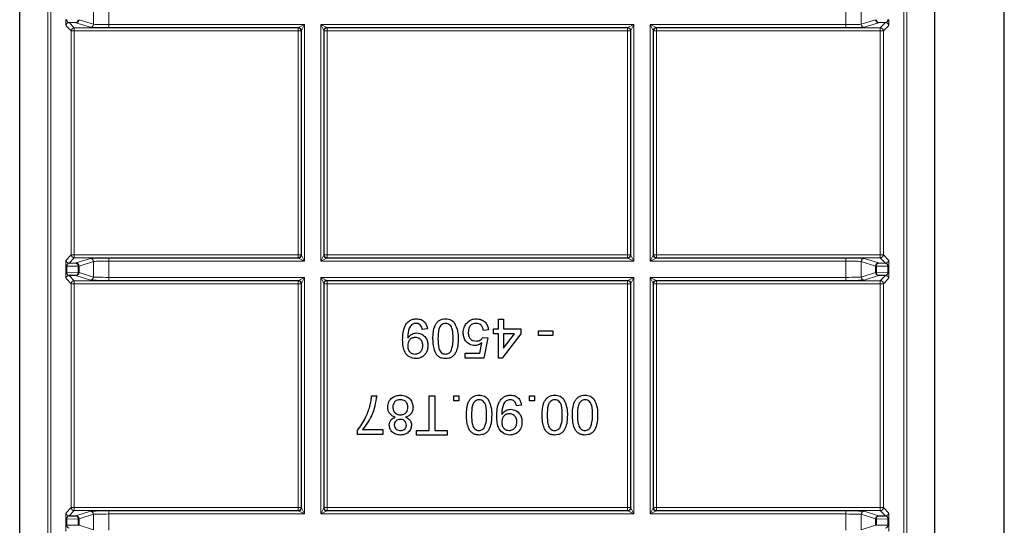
# Model space of a CAD drawing. Header units: millimetres. Extents: x 5 to 418, y 2 to 292.
# Tile 73 of 89: x 324.52 to 335.23, y 95.51 to 101.01. Entities that reach past the tile are written whole.
import ezdxf

# ---------------------------------------------------------------- set-up
doc = ezdxf.new("R2010")
doc.units = ezdxf.units.MM

msp = doc.modelspace()

# ---------------------------------------------------------------- linework, layer by layer
at = {"color": 7, "linetype": 'Continuous', "lineweight": 25}
for p, q in [((324.5172, 89.7014), (324.5172, 106.1433)), ((334.4739, 89.7014), (334.4739, 106.1433)), ((335.2286, 89.7014), (335.2286, 106.1433)), ((325.1296, 100.9751), (325.0544, 100.9764)), ((333.9367, 100.9764), (333.8615, 100.9751)), ((325.0544, 98.3608), (325.1296, 98.3621)), ((333.8615, 98.3621), (333.9367, 98.3608)), ((325.1296, 98.2251), (325.0544, 98.2264)), ((333.9367, 98.2264), (333.8615, 98.2251)), ((329.726, 97.7493), (329.7809, 97.7493)), ((329.726, 97.6451), (329.726, 97.7493)), ((329.7809, 97.7493), (329.7809, 97.6451)), ((328.9523, 97.6451), (328.8974, 97.6396)), ((329.6163, 97.6341), (329.5614, 97.6286)), ((329.6712, 97.5902), (329.6712, 97.6451)), ((329.6712, 97.6451), (329.726, 97.6451)), ((329.726, 97.5902), (329.6712, 97.5902)), ((329.726, 97.3268), (329.726, 97.5902)), ((329.9675, 97.5902), (329.7645, 97.3268)), ((329.7809, 97.6451), (329.9675, 97.6451)), ((329.7809, 97.5902), (329.7809, 97.436)), ((329.8998, 97.5902), (329.7809, 97.5902)), ((329.7809, 97.436), (329.8998, 97.5902)), ((329.9675, 97.6451), (329.9675, 97.5902)), ((330.1596, 97.5737), (330.1596, 97.6231)), ((330.1596, 97.6231), (330.3187, 97.6231)), ((330.3187, 97.6231), (330.3187, 97.5737)), ((329.5221, 97.3816), (329.5438, 97.4925)), ((329.5559, 97.5518), (329.6108, 97.5463)), ((329.6108, 97.5463), (329.5669, 97.3268)), ((330.3187, 97.5737), (330.1596, 97.5737)), ((329.3638, 97.3268), (329.3638, 97.3816)), ((329.3638, 97.3816), (329.5221, 97.3816)), ((329.5669, 97.3268), (329.3638, 97.3268)), ((329.7645, 97.3268), (329.726, 97.3268)), ((328.3458, 96.9186), (328.4007, 96.9186)), ((328.9715, 96.54), (328.9715, 96.9186)), ((328.9715, 96.9186), (329.0318, 96.9186)), ((329.0318, 96.9186), (329.0318, 96.54)), ((329.2404, 96.8637), (329.2404, 96.9186)), ((329.2404, 96.9186), (329.2952, 96.9186)), ((329.2952, 96.8637), (329.2404, 96.8637)), ((329.2952, 96.9186), (329.2952, 96.8637)), ((330.0635, 96.8637), (330.0635, 96.9186)), ((330.0635, 96.9186), (330.1184, 96.9186)), ((330.1184, 96.8637), (330.0635, 96.8637)), ((330.1184, 96.9186), (330.1184, 96.8637)), ((329.9757, 96.8144), (329.9209, 96.8089)), ((328.1922, 96.4961), (328.1922, 96.5405)), ((328.2471, 96.5509), (328.4666, 96.5509)), ((328.4666, 96.5509), (328.4666, 96.4961)), ((328.8343, 96.54), (328.9715, 96.54)), ((328.8343, 96.4906), (328.8343, 96.54)), ((329.0318, 96.54), (329.169, 96.54)), ((329.169, 96.54), (329.169, 96.4906)), ((328.4666, 96.4961), (328.1922, 96.4961)), ((329.169, 96.4906), (328.8343, 96.4906)), ((325.0544, 95.6108), (325.1296, 95.6121)), ((333.8615, 95.6121), (333.9367, 95.6108))]:
    msp.add_line(p, q, dxfattribs=at)
at = {"color": 7, "linetype": 'Continuous', "lineweight": 18}
for p, q in [((324.8236, 89.9133), (324.8236, 106.1433)), ((324.8569, 106.1433), (324.8569, 89.98)), ((334.1342, 89.98), (334.1342, 106.1433)), ((334.1675, 106.1433), (334.1675, 89.9133)), ((325.3201, 100.959), (325.3201, 101.1282)), ((325.4866, 101.1315), (325.4866, 100.9557)), ((333.5046, 100.9557), (333.5046, 101.1315)), ((333.671, 101.1282), (333.671, 100.959)), ((325.1629, 101.0084), (325.3201, 100.959)), ((333.671, 100.959), (333.8282, 101.0084)), ((325.0783, 100.8859), (325.0211, 100.9431)), ((325.0544, 100.9764), (325.1116, 100.9192)), ((325.1116, 100.9192), (327.5461, 100.9192)), ((325.1116, 100.8859), (325.1116, 100.9192)), ((325.2869, 100.9257), (325.1296, 100.9751)), ((325.4866, 100.9557), (325.4866, 100.9224)), ((325.4866, 100.9557), (327.616, 100.9557)), ((327.5494, 100.9224), (325.4866, 100.9224)), ((327.5461, 100.9192), (327.5494, 100.9224)), ((327.5461, 100.8859), (327.5461, 100.9192)), ((327.5494, 100.9224), (327.616, 100.9557)), ((327.616, 100.9557), (327.5827, 100.8891)), ((327.616, 100.9557), (327.616, 98.3815)), ((327.7918, 100.9557), (331.1993, 100.9557)), ((327.7918, 98.3815), (327.7918, 100.9557)), ((327.8251, 100.8891), (327.7918, 100.9557)), ((327.7918, 100.9557), (327.8584, 100.9224)), ((331.1327, 100.9224), (327.8584, 100.9224)), ((327.8584, 100.9224), (327.8616, 100.9192)), ((327.8616, 100.9192), (331.1295, 100.9192)), ((327.8616, 100.8859), (327.8616, 100.9192)), ((331.1295, 100.9192), (331.1327, 100.9224)), ((331.1295, 100.8859), (331.1295, 100.9192)), ((331.1327, 100.9224), (331.1993, 100.9557)), ((331.1993, 100.9557), (331.166, 100.8891)), ((331.1993, 100.9557), (331.1993, 98.3815)), ((331.3751, 100.9557), (333.5046, 100.9557)), ((331.3751, 98.3815), (331.3751, 100.9557)), ((331.4084, 100.8891), (331.3751, 100.9557)), ((331.3751, 100.9557), (331.4418, 100.9224)), ((331.4418, 100.9224), (331.445, 100.9192)), ((333.5046, 100.9224), (331.4418, 100.9224)), ((331.445, 100.9192), (333.8795, 100.9192)), ((331.445, 100.9192), (331.445, 100.8859)), ((333.5046, 100.9224), (333.5046, 100.9557)), ((333.8615, 100.9751), (333.7043, 100.9257)), ((333.8795, 100.9192), (333.9367, 100.9764)), ((333.8795, 100.9192), (333.8795, 100.8859)), ((333.97, 100.9431), (333.9128, 100.8859)), ((325.0783, 98.4514), (325.0783, 100.8859)), ((325.0783, 100.8859), (325.1116, 100.8859)), ((325.1116, 100.8859), (325.1116, 98.4514)), ((327.5461, 100.8859), (325.1116, 100.8859)), ((327.5461, 98.4514), (327.5461, 100.8859)), ((327.5461, 100.8859), (327.5795, 100.8859)), ((327.5827, 100.8891), (327.5795, 100.8859)), ((327.5795, 100.8859), (327.5795, 98.4514)), ((327.5827, 98.4482), (327.5827, 100.8891)), ((327.8251, 100.8891), (327.8251, 98.4482)), ((327.8283, 100.8859), (327.8251, 100.8891)), ((327.8283, 98.4514), (327.8283, 100.8859)), ((327.8283, 100.8859), (327.8616, 100.8859)), ((327.8616, 100.8859), (327.8616, 98.4514)), ((331.1295, 100.8859), (327.8616, 100.8859)), ((331.1295, 98.4514), (331.1295, 100.8859)), ((331.1295, 100.8859), (331.1628, 100.8859)), ((331.166, 100.8891), (331.1628, 100.8859)), ((331.1628, 100.8859), (331.1628, 98.4514)), ((331.166, 98.4482), (331.166, 100.8891)), ((331.4084, 100.8891), (331.4084, 98.4482)), ((331.4117, 100.8859), (331.4084, 100.8891)), ((331.4117, 98.4514), (331.4117, 100.8859)), ((331.4117, 100.8859), (331.445, 100.8859)), ((331.445, 100.8859), (331.445, 98.4514)), ((333.8795, 100.8859), (331.445, 100.8859)), ((333.8795, 98.4514), (333.8795, 100.8859)), ((333.8795, 100.8859), (333.9128, 100.8859)), ((333.9128, 100.8859), (333.9128, 98.4514)), ((325.0211, 98.3942), (325.0783, 98.4514)), ((325.0783, 98.4514), (325.1116, 98.4514)), ((325.1116, 98.4181), (325.1116, 98.4514)), ((325.1116, 98.4514), (327.5461, 98.4514)), ((327.5461, 98.4181), (327.5461, 98.4514)), ((327.5461, 98.4514), (327.5795, 98.4514)), ((327.5795, 98.4514), (327.5827, 98.4482)), ((327.5827, 98.4482), (327.616, 98.3815)), ((327.7918, 98.3815), (327.8251, 98.4482)), ((327.8251, 98.4482), (327.8283, 98.4514)), ((327.8283, 98.4514), (327.8616, 98.4514)), ((327.8616, 98.4181), (327.8616, 98.4514)), ((327.8616, 98.4514), (331.1295, 98.4514)), ((331.1295, 98.4181), (331.1295, 98.4514)), ((331.1295, 98.4514), (331.1628, 98.4514)), ((331.1628, 98.4514), (331.166, 98.4482)), ((331.166, 98.4482), (331.1993, 98.3815)), ((331.3751, 98.3815), (331.4084, 98.4482)), ((331.4084, 98.4482), (331.4117, 98.4514)), ((331.4117, 98.4514), (331.445, 98.4514)), ((331.445, 98.4514), (333.8795, 98.4514)), ((331.445, 98.4514), (331.445, 98.4181)), ((333.8795, 98.4514), (333.8795, 98.4181)), ((333.8795, 98.4514), (333.9128, 98.4514)), ((333.9128, 98.4514), (333.97, 98.3942)), ((325.1116, 98.4181), (325.0544, 98.3608)), ((327.5461, 98.4181), (325.1116, 98.4181)), ((325.1296, 98.3621), (325.2869, 98.4115)), ((325.3201, 98.3782), (325.1629, 98.3288)), ((325.3201, 98.209), (325.3201, 98.3782)), ((325.4866, 98.4148), (327.5494, 98.4148)), ((325.4866, 98.3815), (325.4866, 98.4148)), ((325.4866, 98.3815), (325.4866, 98.2057)), ((327.616, 98.3815), (325.4866, 98.3815)), ((327.5494, 98.4148), (327.5461, 98.4181)), ((327.616, 98.3815), (327.5494, 98.4148)), ((327.8584, 98.4148), (327.7918, 98.3815)), ((331.1993, 98.3815), (327.7918, 98.3815)), ((327.8616, 98.4181), (327.8584, 98.4148)), ((327.8584, 98.4148), (331.1327, 98.4148)), ((331.1295, 98.4181), (327.8616, 98.4181)), ((331.1327, 98.4148), (331.1295, 98.4181)), ((331.1993, 98.3815), (331.1327, 98.4148)), ((331.4418, 98.4148), (331.3751, 98.3815)), ((333.5046, 98.3815), (331.3751, 98.3815)), ((331.445, 98.4181), (331.4418, 98.4148)), ((331.4418, 98.4148), (333.5046, 98.4148)), ((333.8795, 98.4181), (331.445, 98.4181)), ((333.5046, 98.4148), (333.5046, 98.3815)), ((333.5046, 98.2057), (333.5046, 98.3815)), ((333.8282, 98.3288), (333.671, 98.3782)), ((333.671, 98.3782), (333.671, 98.209)), ((333.7043, 98.4115), (333.8615, 98.3621)), ((333.9367, 98.3608), (333.8795, 98.4181)), ((325.0194, 98.2606), (325.0194, 98.3266)), ((325.0194, 98.3266), (325.0292, 98.3266)), ((325.0194, 98.2606), (325.0292, 98.2606)), ((325.1532, 98.3288), (325.0292, 98.3266)), ((325.0292, 98.3266), (325.0292, 98.2606)), ((325.0292, 98.2606), (325.1532, 98.2584)), ((325.0544, 98.2264), (325.1116, 98.1692)), ((325.2869, 98.1757), (325.1296, 98.2251)), ((325.1532, 98.2584), (325.1532, 98.3288)), ((325.1629, 98.3288), (325.1532, 98.3288)), ((325.1629, 98.2584), (325.1532, 98.2584)), ((325.1629, 98.3288), (325.1629, 98.2584)), ((325.1629, 98.2584), (325.3201, 98.209)), ((333.671, 98.209), (333.8282, 98.2584)), ((333.8615, 98.2251), (333.7043, 98.1757)), ((333.8379, 98.3288), (333.8282, 98.3288)), ((333.8282, 98.2584), (333.8282, 98.3288)), ((333.8379, 98.2584), (333.8282, 98.2584)), ((333.8379, 98.3288), (333.8379, 98.2584)), ((333.9619, 98.3266), (333.8379, 98.3288)), ((333.8379, 98.2584), (333.9619, 98.2606)), ((333.8795, 98.1692), (333.9367, 98.2264)), ((333.9619, 98.3266), (333.9717, 98.3266)), ((333.9619, 98.2606), (333.9619, 98.3266)), ((333.9619, 98.2606), (333.9717, 98.2606)), ((333.9717, 98.3266), (333.9717, 98.2606)), ((325.0783, 98.1359), (325.0211, 98.1931)), ((325.0783, 95.7014), (325.0783, 98.1359)), ((325.0783, 98.1359), (325.1116, 98.1359)), ((325.1116, 98.1692), (327.5461, 98.1692)), ((325.1116, 98.1359), (325.1116, 98.1692)), ((325.1116, 98.1359), (325.1116, 95.7014)), ((327.5461, 98.1359), (325.1116, 98.1359)), ((325.4866, 98.2057), (325.4866, 98.1724)), ((325.4866, 98.2057), (327.616, 98.2057)), ((327.5494, 98.1724), (325.4866, 98.1724)), ((327.5461, 98.1692), (327.5494, 98.1724)), ((327.5461, 98.1359), (327.5461, 98.1692)), ((327.5461, 95.7014), (327.5461, 98.1359)), ((327.5461, 98.1359), (327.5795, 98.1359)), ((327.5494, 98.1724), (327.616, 98.2057)), ((327.5827, 98.1391), (327.5795, 98.1359)), ((327.5795, 98.1359), (327.5795, 95.7014)), ((327.616, 98.2057), (327.5827, 98.1391)), ((327.5827, 95.6982), (327.5827, 98.1391)), ((327.616, 98.2057), (327.616, 95.6315)), ((327.7918, 98.2057), (331.1993, 98.2057)), ((327.7918, 95.6315), (327.7918, 98.2057)), ((327.8251, 98.1391), (327.7918, 98.2057)), ((327.7918, 98.2057), (327.8584, 98.1724)), ((327.8251, 98.1391), (327.8251, 95.6982)), ((327.8283, 98.1359), (327.8251, 98.1391)), ((327.8283, 95.7014), (327.8283, 98.1359)), ((327.8616, 98.1359), (327.8283, 98.1359)), ((331.1327, 98.1724), (327.8584, 98.1724)), ((327.8584, 98.1724), (327.8616, 98.1692)), ((327.8616, 98.1692), (331.1295, 98.1692)), ((327.8616, 98.1692), (327.8616, 98.1359)), ((327.8616, 98.1359), (327.8616, 95.7014)), ((331.1295, 98.1359), (327.8616, 98.1359)), ((331.1295, 98.1692), (331.1327, 98.1724)), ((331.1295, 98.1692), (331.1295, 98.1359)), ((331.1295, 95.7014), (331.1295, 98.1359)), ((331.1628, 98.1359), (331.1295, 98.1359)), ((331.1327, 98.1724), (331.1993, 98.2057)), ((331.166, 98.1391), (331.1628, 98.1359)), ((331.1628, 98.1359), (331.1628, 95.7014)), ((331.1993, 98.2057), (331.166, 98.1391)), ((331.166, 95.6982), (331.166, 98.1391)), ((331.1993, 98.2057), (331.1993, 95.6315)), ((331.3751, 98.2057), (333.5046, 98.2057)), ((331.3751, 95.6315), (331.3751, 98.2057)), ((331.4084, 98.1391), (331.3751, 98.2057)), ((331.3751, 98.2057), (331.4418, 98.1724)), ((331.4084, 98.1391), (331.4084, 95.6982)), ((331.4117, 98.1359), (331.4084, 98.1391)), ((331.4117, 95.7014), (331.4117, 98.1359)), ((331.4117, 98.1359), (331.445, 98.1359)), ((331.4418, 98.1724), (331.445, 98.1692)), ((333.5046, 98.1724), (331.4418, 98.1724)), ((331.445, 98.1692), (333.8795, 98.1692)), ((331.445, 98.1692), (331.445, 98.1359)), ((331.445, 98.1359), (331.445, 95.7014)), ((333.8795, 98.1359), (331.445, 98.1359)), ((333.5046, 98.1724), (333.5046, 98.2057)), ((333.8795, 98.1692), (333.8795, 98.1359)), ((333.8795, 95.7014), (333.8795, 98.1359)), ((333.8795, 98.1359), (333.9128, 98.1359)), ((333.97, 98.1931), (333.9128, 98.1359)), ((333.9128, 98.1359), (333.9128, 95.7014)), ((325.0211, 95.6442), (325.0783, 95.7014)), ((325.1116, 95.6681), (325.0544, 95.6108)), ((325.0783, 95.7014), (325.1116, 95.7014)), ((325.1116, 95.6681), (325.1116, 95.7014)), ((325.1116, 95.7014), (327.5461, 95.7014)), ((327.5461, 95.6681), (325.1116, 95.6681)), ((325.1296, 95.6121), (325.2869, 95.6615)), ((325.4866, 95.6648), (327.5494, 95.6648)), ((325.4866, 95.6315), (325.4866, 95.6648)), ((327.5461, 95.6681), (327.5461, 95.7014)), ((327.5461, 95.7014), (327.5795, 95.7014)), ((327.5494, 95.6648), (327.5461, 95.6681)), ((327.616, 95.6315), (327.5494, 95.6648)), ((327.5795, 95.7014), (327.5827, 95.6982)), ((327.5827, 95.6982), (327.616, 95.6315)), ((327.7918, 95.6315), (327.8251, 95.6982)), ((327.8584, 95.6648), (327.7918, 95.6315)), ((327.8251, 95.6982), (327.8283, 95.7014)), ((327.8616, 95.7014), (327.8283, 95.7014)), ((327.8616, 95.6681), (327.8584, 95.6648)), ((327.8584, 95.6648), (331.1327, 95.6648)), ((327.8616, 95.7014), (331.1295, 95.7014)), ((327.8616, 95.7014), (327.8616, 95.6681)), ((331.1295, 95.6681), (327.8616, 95.6681)), ((331.1295, 95.7014), (331.1295, 95.6681)), ((331.1628, 95.7014), (331.1295, 95.7014)), ((331.1327, 95.6648), (331.1295, 95.6681)), ((331.1993, 95.6315), (331.1327, 95.6648)), ((331.1628, 95.7014), (331.166, 95.6982)), ((331.166, 95.6982), (331.1993, 95.6315)), ((331.3751, 95.6315), (331.4084, 95.6982)), ((331.4418, 95.6648), (331.3751, 95.6315)), ((331.4084, 95.6982), (331.4117, 95.7014)), ((331.4117, 95.7014), (331.445, 95.7014)), ((331.445, 95.6681), (331.4418, 95.6648)), ((331.4418, 95.6648), (333.5046, 95.6648)), ((331.445, 95.7014), (333.8795, 95.7014)), ((331.445, 95.7014), (331.445, 95.6681)), ((333.8795, 95.6681), (331.445, 95.6681)), ((333.5046, 95.6648), (333.5046, 95.6315)), ((333.7043, 95.6615), (333.8615, 95.6121)), ((333.8795, 95.7014), (333.8795, 95.6681)), ((333.8795, 95.7014), (333.9128, 95.7014)), ((333.9367, 95.6108), (333.8795, 95.6681)), ((333.9128, 95.7014), (333.97, 95.6442)), ((325.0194, 95.5106), (325.0194, 95.5766)), ((325.0194, 95.5766), (325.0292, 95.5766)), ((325.1532, 95.5788), (325.0292, 95.5766)), ((325.0292, 95.5766), (325.0292, 95.5106)), ((325.1532, 95.5084), (325.1532, 95.5788)), ((325.1629, 95.5788), (325.1532, 95.5788)), ((325.3201, 95.6282), (325.1629, 95.5788)), ((325.1629, 95.5788), (325.1629, 95.5084)), ((325.3201, 95.459), (325.3201, 95.6282)), ((325.4866, 95.6315), (325.4866, 95.4557)), ((327.616, 95.6315), (325.4866, 95.6315)), ((331.1993, 95.6315), (327.7918, 95.6315)), ((333.5046, 95.6315), (331.3751, 95.6315)), ((333.5046, 95.4557), (333.5046, 95.6315)), ((333.8282, 95.5788), (333.671, 95.6282)), ((333.671, 95.6282), (333.671, 95.459)), ((333.8379, 95.5788), (333.8282, 95.5788)), ((333.8282, 95.5084), (333.8282, 95.5788)), ((333.8379, 95.5788), (333.8379, 95.5084)), ((333.9619, 95.5766), (333.8379, 95.5788)), ((333.9619, 95.5766), (333.9717, 95.5766)), ((333.9619, 95.5106), (333.9619, 95.5766)), ((333.9717, 95.5766), (333.9717, 95.5106)), ((325.0194, 95.5106), (325.0292, 95.5106)), ((325.0292, 95.5106), (325.1532, 95.5084)), ((325.1629, 95.5084), (325.1532, 95.5084)), ((325.1629, 95.5084), (325.3201, 95.459)), ((333.671, 95.459), (333.8282, 95.5084)), ((333.8379, 95.5084), (333.8282, 95.5084)), ((333.8379, 95.5084), (333.9619, 95.5106)), ((333.9619, 95.5106), (333.9717, 95.5106))]:
    msp.add_line(p, q, dxfattribs=at)
for centre, radius, start, end in [((325.1232, 101.0046), 0.0302, 282.23793, 7.22506), ((325.1296, 101.0085), 0.0333, 270.10474, 359.97481), ((333.8615, 101.0085), 0.0333, 180.02519, 269.89526), ((333.8679, 101.0046), 0.0302, 172.77494, 257.76207), ((325.0544, 100.9431), 0.0333, 90.02044, 179.97956), ((325.1117, 100.8859), 0.0333, 90.02044, 179.97956), ((325.2868, 100.9591), 0.0333, 270.10474, 359.97481), ((327.5461, 100.8859), 0.0333, 0.02044, 89.97956), ((327.5493, 100.8891), 0.0333, 0.02044, 89.97956), ((327.8584, 100.8891), 0.0333, 90.02044, 179.97956), ((327.8617, 100.8859), 0.0333, 90.02044, 179.97956), ((331.1295, 100.8859), 0.0333, 0.02044, 89.97956), ((331.1327, 100.8891), 0.0333, 0.02044, 89.97956), ((331.4418, 100.8891), 0.0333, 90.02044, 179.97956), ((331.445, 100.8859), 0.0333, 90.02044, 179.97956), ((333.7043, 100.9591), 0.0333, 180.02519, 269.89526), ((333.8795, 100.8859), 0.0333, 0.02044, 89.97956), ((333.9367, 100.9431), 0.0333, 0.02044, 89.97956), ((325.1117, 98.4514), 0.0333, 180.02044, 269.97956), ((327.5461, 98.4514), 0.0333, 270.02044, 359.97956), ((327.5493, 98.4482), 0.0333, 270.02044, 359.97956), ((327.8584, 98.4482), 0.0333, 180.02044, 269.97956), ((327.8617, 98.4514), 0.0333, 180.02044, 269.97956), ((331.1295, 98.4514), 0.0333, 270.02044, 359.97956), ((331.1327, 98.4482), 0.0333, 270.02044, 359.97956), ((331.4418, 98.4482), 0.0333, 180.02044, 269.97956), ((331.445, 98.4514), 0.0333, 180.02044, 269.97956), ((333.8795, 98.4514), 0.0333, 270.02044, 359.97956), ((325.0544, 98.3942), 0.0333, 180.02044, 269.97956), ((325.1232, 98.3326), 0.0302, 352.77494, 77.76207), ((325.1296, 98.3288), 0.0333, 0.02519, 89.89526), ((325.2868, 98.3782), 0.0333, 0.02519, 89.89526), ((333.7043, 98.3782), 0.0333, 90.10474, 179.97481), ((333.8615, 98.3288), 0.0333, 90.10474, 179.97481), ((333.8679, 98.3326), 0.0302, 102.23793, 187.22506), ((333.9367, 98.3942), 0.0333, 270.02044, 359.97956), ((325.0544, 98.1931), 0.0333, 90.02044, 179.97956), ((325.1232, 98.2546), 0.0302, 282.23793, 7.22506), ((325.1296, 98.2585), 0.0333, 270.10474, 359.97481), ((333.8615, 98.2585), 0.0333, 180.02519, 269.89526), ((333.8679, 98.2546), 0.0302, 172.77494, 257.76207), ((333.9367, 98.1931), 0.0333, 0.02044, 89.97956), ((325.1117, 98.1359), 0.0333, 90.02044, 179.97956), ((325.2868, 98.2091), 0.0333, 270.10474, 359.97481), ((327.5461, 98.1359), 0.0333, 0.02044, 89.97956), ((327.5493, 98.1391), 0.0333, 0.02044, 89.97956), ((327.8584, 98.1391), 0.0333, 90.02044, 179.97956), ((327.8617, 98.1359), 0.0333, 90.02044, 179.97956), ((331.1295, 98.1359), 0.0333, 0.02044, 89.97956), ((331.1327, 98.1391), 0.0333, 0.02044, 89.97956), ((331.4418, 98.1391), 0.0333, 90.02044, 179.97956), ((331.445, 98.1359), 0.0333, 90.02044, 179.97956), ((333.7043, 98.2091), 0.0333, 180.02519, 269.89526), ((333.8795, 98.1359), 0.0333, 0.02044, 89.97956), ((325.1117, 95.7014), 0.0333, 180.02044, 269.97956), ((325.2868, 95.6282), 0.0333, 0.02519, 89.89526), ((327.5461, 95.7014), 0.0333, 270.02044, 359.97956), ((327.5493, 95.6982), 0.0333, 270.02044, 359.97956), ((327.8584, 95.6982), 0.0333, 180.02044, 269.97956), ((327.8617, 95.7014), 0.0333, 180.02044, 269.97956), ((331.1295, 95.7014), 0.0333, 270.02044, 359.97956), ((331.1327, 95.6982), 0.0333, 270.02044, 359.97956), ((331.4418, 95.6982), 0.0333, 180.02044, 269.97956), ((331.445, 95.7014), 0.0333, 180.02044, 269.97956), ((333.7043, 95.6282), 0.0333, 90.10474, 179.97481), ((333.8795, 95.7014), 0.0333, 270.02044, 359.97956), ((325.0544, 95.6442), 0.0333, 180.02044, 269.97956), ((325.1232, 95.5826), 0.0302, 352.77494, 77.76207), ((325.1296, 95.5788), 0.0333, 0.02519, 89.89526), ((333.8615, 95.5788), 0.0333, 90.10474, 179.97481), ((333.8679, 95.5826), 0.0302, 102.23793, 187.22506), ((333.9367, 95.6442), 0.0333, 270.02044, 359.97956)]:
    msp.add_arc(centre, radius, start, end, dxfattribs=at)
for centre, major_axis, ratio, start_param, end_param in [((325.0211, 101.0098), (0, 0.0667), 0.0251177, 1.5580088, 3.1164641), ((325.0544, 101.0098), (-0.0022, 0.0333), 0.755078, 1.4958803, 3.0543356), ((333.9367, 101.0098), (0.0022, 0.0333), 0.755078, 3.2288497, 4.787305), ((333.97, 101.0098), (0, 0.0667), 0.0251177, 3.1667212, 4.7251765), ((325.4866, 100.9259), (0.2, 0), 0.0174551, 3.1970912, 4.712389), ((325.4866, 100.9592), (0.1667, 0), 0.0209461, 3.1970912, 4.712389), ((333.5046, 100.9592), (0.1667, 0), 0.0209461, 4.712389, 6.2276868), ((333.5046, 100.9259), (0.2, 0), 0.0174551, 4.712389, 6.2276868), ((325.0211, 98.3275), (0, 0.0667), 0.0251177, 0.0251286, 1.5835839), ((325.0544, 98.3275), (0.0022, 0.0333), 0.755078, 0.0872571, 1.6457124), ((325.4866, 98.4113), (0.2, 0), 0.0174551, 1.5707963, 3.0860941), ((325.4866, 98.378), (0.1667, 0), 0.0209461, 1.5707963, 3.0860941), ((333.5046, 98.4113), (0.2, 0), 0.0174551, 0.0554985, 1.5707963), ((333.5046, 98.378), (0.1667, 0), 0.0209461, 0.0554985, 1.5707963), ((333.9367, 98.3275), (-0.0022, 0.0333), 0.755078, 4.6374729, 6.1959282), ((333.97, 98.3275), (0, 0.0667), 0.0251177, 4.6996015, 6.2580567), ((325.0211, 98.2598), (0, 0.0667), 0.0251177, 1.5580088, 3.1164641), ((325.0544, 98.2598), (-0.0022, 0.0333), 0.755078, 1.4958803, 3.0543356), ((333.9367, 98.2598), (0.0022, 0.0333), 0.755078, 3.2288497, 4.787305), ((333.97, 98.2598), (0, 0.0667), 0.0251177, 3.1667212, 4.7251765), ((325.4866, 98.1759), (0.2, 0), 0.0174551, 3.1970912, 4.712389), ((325.4866, 98.2092), (0.1667, 0), 0.0209461, 3.1970912, 4.712389), ((333.5046, 98.2092), (0.1667, 0), 0.0209461, 4.712389, 6.2276868), ((333.5046, 98.1759), (0.2, 0), 0.0174551, 4.712389, 6.2276868), ((325.4866, 95.6613), (0.2, 0), 0.0174551, 1.5707963, 3.0860941), ((333.5046, 95.6613), (0.2, 0), 0.0174551, 0.0554985, 1.5707963), ((325.0211, 95.5775), (0, 0.0667), 0.0251177, 0.0251286, 1.5835839), ((325.0544, 95.5775), (0.0022, 0.0333), 0.755078, 0.0872571, 1.6457124), ((325.4866, 95.628), (0.1667, 0), 0.0209461, 1.5707963, 3.0860941), ((333.5046, 95.628), (0.1667, 0), 0.0209461, 0.0554985, 1.5707963), ((333.9367, 95.5775), (-0.0022, 0.0333), 0.755078, 4.6374729, 6.1959282), ((333.97, 95.5775), (0, 0.0667), 0.0251177, 4.6996015, 6.2580567), ((325.0211, 95.5098), (0, 0.0667), 0.0251177, 1.5580088, 3.1164641), ((325.0544, 95.5098), (-0.0022, 0.0333), 0.755078, 1.4958803, 3.0543356), ((333.9367, 95.5098), (0.0022, 0.0333), 0.755078, 3.2288497, 4.787305), ((333.97, 95.5098), (0, 0.0667), 0.0251177, 3.1667212, 4.7251765)]:
    msp.add_ellipse(centre, major_axis=major_axis, ratio=ratio, start_param=start_param, end_param=end_param, dxfattribs=at)
at = {"color": 7, "linetype": 'Continuous', "lineweight": 25}
for points, knots in [([(328.6834, 97.5266), (328.6852, 97.5794), (328.6876, 97.6453), (328.7298, 97.7109), (328.7594, 97.7363), (328.7953, 97.7523), (328.8211, 97.754), (328.834, 97.7548)], [0, 0, 0, 0, 0.4985722, 0.6240016, 0.7493031, 0.8745922, 1, 1, 1, 1]), ([(328.8312, 97.7054), (328.8229, 97.7048), (328.8064, 97.7035), (328.7839, 97.6924), (328.7657, 97.6751), (328.7445, 97.63), (328.7409, 97.5887), (328.738, 97.5557)], [0, 0, 0, 0, 0.1251762, 0.250315, 0.3753428, 0.5006232, 1, 1, 1, 1]), ([(328.8974, 97.6396), (328.8954, 97.649), (328.8913, 97.6678), (328.8762, 97.6911), (328.854, 97.7038), (328.8388, 97.7049), (328.8312, 97.7054)], [0, 0, 0, 0, 0.2807113, 0.5597596, 0.7796566, 1, 1, 1, 1]), ([(328.834, 97.7548), (328.8508, 97.7534), (328.8843, 97.7505), (328.9234, 97.7216), (328.9454, 97.6839), (328.95, 97.658), (328.9523, 97.6451)], [0, 0, 0, 0, 0.2799326, 0.5589425, 0.7792513, 1, 1, 1, 1]), ([(329.0126, 97.5382), (329.0143, 97.5875), (329.0164, 97.6493), (329.0526, 97.7129), (329.0794, 97.7382), (329.1135, 97.7527), (329.1377, 97.7541), (329.1498, 97.7548)], [0, 0, 0, 0, 0.49909823, 0.62445904, 0.74955471, 0.87466306, 1, 1, 1, 1]), ([(329.1498, 97.7054), (329.1411, 97.7045), (329.1237, 97.7026), (329.1018, 97.6871), (329.0852, 97.6666), (329.0685, 97.6167), (329.0679, 97.573), (329.0675, 97.538)], [0, 0, 0, 0, 0.1246576, 0.2493906, 0.3743768, 0.4995896, 1, 1, 1, 1]), ([(329.1498, 97.7548), (329.1704, 97.753), (329.2072, 97.7499), (329.2337, 97.7247), (329.2454, 97.7136)], [0, 0, 0, 0, 0.5597157, 1, 1, 1, 1]), ([(329.2321, 97.538), (329.2317, 97.573), (329.2311, 97.6167), (329.2145, 97.6667), (329.1978, 97.6871), (329.176, 97.7027), (329.1586, 97.7045), (329.1498, 97.7054)], [0, 0, 0, 0, 0.5003629, 0.6255677, 0.7505383, 0.8753036, 1, 1, 1, 1]), ([(329.2454, 97.7136), (329.26, 97.6825), (329.2862, 97.6267), (329.2868, 97.5653), (329.287, 97.5382)], [0, 0, 0, 0, 0.5579733, 1, 1, 1, 1]), ([(329.3419, 97.6025), (329.3434, 97.6228), (329.3462, 97.6591), (329.3659, 97.6895), (329.3747, 97.7028)], [0, 0, 0, 0, 0.5597607, 1, 1, 1, 1]), ([(329.3747, 97.7028), (329.3917, 97.7198), (329.4221, 97.7501), (329.4645, 97.7534), (329.4833, 97.7548)], [0, 0, 0, 0, 0.558446, 1, 1, 1, 1]), ([(329.483, 97.7054), (329.4689, 97.704), (329.4408, 97.7011), (329.4119, 97.672), (329.3985, 97.6386), (329.3974, 97.6167), (329.3968, 97.6058)], [0, 0, 0, 0, 0.2795154, 0.5582879, 0.7789024, 1, 1, 1, 1]), ([(329.5614, 97.6286), (329.5591, 97.6398), (329.5546, 97.662), (329.5362, 97.6891), (329.5098, 97.7036), (329.4919, 97.7048), (329.483, 97.7054)], [0, 0, 0, 0, 0.2807138, 0.5599263, 0.7796221, 1, 1, 1, 1]), ([(329.4833, 97.7548), (329.502, 97.7533), (329.5394, 97.7502), (329.5833, 97.7188), (329.6092, 97.6776), (329.6139, 97.6486), (329.6163, 97.6341)], [0, 0, 0, 0, 0.2800287, 0.5592756, 0.779435, 1, 1, 1, 1]), ([(328.7382, 97.5452), (328.7528, 97.5626), (328.7788, 97.5938), (328.8187, 97.5989), (328.8362, 97.6012)], [0, 0, 0, 0, 0.55910224, 1, 1, 1, 1]), ([(328.8362, 97.6012), (328.8555, 97.5985), (328.894, 97.5933), (328.9343, 97.5541), (328.9551, 97.5087), (328.9569, 97.4785), (328.9577, 97.4634)], [0, 0, 0, 0, 0.2790106, 0.5585675, 0.7790569, 1, 1, 1, 1]), ([(329.4675, 97.464), (329.4479, 97.4665), (329.4087, 97.4716), (329.3672, 97.5107), (329.3449, 97.5564), (329.3429, 97.5871), (329.3419, 97.6025)], [0, 0, 0, 0, 0.2791636, 0.5586915, 0.7791285, 1, 1, 1, 1]), ([(329.3968, 97.6058), (329.3976, 97.5923), (329.3994, 97.5655), (329.4197, 97.532), (329.451, 97.5152), (329.4721, 97.514), (329.4827, 97.5133)], [0, 0, 0, 0, 0.2806528, 0.559595, 0.7792903, 1, 1, 1, 1]), ([(328.8266, 97.3213), (328.8029, 97.3248), (328.7557, 97.3318), (328.6872, 97.4057), (328.6849, 97.4782), (328.6834, 97.5266)], [0, 0, 0, 0, 0.2499372, 0.4998912, 1, 1, 1, 1]), ([(328.738, 97.5557), (328.738, 97.5538), (328.7381, 97.5503), (328.7382, 97.5468), (328.7382, 97.5452)], [0, 0, 0, 0, 0.5599975, 1, 1, 1, 1]), ([(328.8195, 97.5518), (328.8067, 97.5503), (328.7811, 97.5475), (328.7532, 97.5226), (328.7399, 97.4922), (328.7388, 97.4722), (328.7382, 97.4622)], [0, 0, 0, 0, 0.2795304, 0.558704, 0.7790219, 1, 1, 1, 1]), ([(328.9029, 97.4663), (328.9018, 97.4789), (328.8996, 97.5041), (328.8781, 97.5336), (328.8492, 97.5497), (328.8294, 97.5511), (328.8195, 97.5518)], [0, 0, 0, 0, 0.28015165, 0.55937244, 0.7793833, 1, 1, 1, 1]), ([(329.1498, 97.3213), (329.1377, 97.322), (329.1135, 97.3236), (329.0794, 97.3381), (329.0522, 97.363), (329.0181, 97.428), (329.0151, 97.4892), (329.0126, 97.5382)], [0, 0, 0, 0, 0.12539439, 0.25063291, 0.37569804, 0.50110567, 1, 1, 1, 1]), ([(329.0675, 97.538), (329.0679, 97.503), (329.0684, 97.4591), (329.0856, 97.4092), (329.102, 97.3885), (329.1241, 97.3731), (329.1417, 97.3715), (329.1504, 97.3707)], [0, 0, 0, 0, 0.5003787, 0.6255594, 0.7505268, 0.875236, 1, 1, 1, 1]), ([(329.287, 97.5382), (329.2854, 97.4888), (329.2833, 97.427), (329.247, 97.3634), (329.2203, 97.338), (329.1862, 97.3234), (329.1619, 97.322), (329.1498, 97.3213)], [0, 0, 0, 0, 0.4991413, 0.6245026, 0.7495881, 0.8746715, 1, 1, 1, 1]), ([(329.2074, 97.4), (329.2163, 97.425), (329.2323, 97.4697), (329.2322, 97.5171), (329.2321, 97.538)], [0, 0, 0, 0, 0.5580618, 1, 1, 1, 1]), ([(329.5438, 97.4925), (329.5308, 97.4836), (329.5077, 97.4676), (329.4798, 97.4651), (329.4675, 97.464)], [0, 0, 0, 0, 0.5599221, 1, 1, 1, 1]), ([(329.4827, 97.5133), (329.4908, 97.5137), (329.5069, 97.5145), (329.5344, 97.5257), (329.5478, 97.5419), (329.5559, 97.5518)], [0, 0, 0, 0, 0.2808861, 0.5611537, 1, 1, 1, 1]), ([(328.7382, 97.4622), (328.7391, 97.4493), (328.7407, 97.4237), (328.7598, 97.3922), (328.7879, 97.3733), (328.8081, 97.3715), (328.8181, 97.3707)], [0, 0, 0, 0, 0.2806363, 0.5598774, 0.7796967, 1, 1, 1, 1]), ([(328.8181, 97.3707), (328.8316, 97.3723), (328.8585, 97.3756), (328.8865, 97.4031), (328.901, 97.4347), (328.9023, 97.4557), (328.9029, 97.4663)], [0, 0, 0, 0, 0.27928206, 0.55855233, 0.77906941, 1, 1, 1, 1]), ([(328.9577, 97.4634), (328.9561, 97.443), (328.9529, 97.4023), (328.9195, 97.3542), (328.8745, 97.3255), (328.8425, 97.3227), (328.8266, 97.3213)], [0, 0, 0, 0, 0.2802633, 0.5596229, 0.7797151, 1, 1, 1, 1]), ([(329.1504, 97.3707), (329.1631, 97.3724), (329.1857, 97.3756), (329.2007, 97.3925), (329.2074, 97.4)], [0, 0, 0, 0, 0.5583399, 1, 1, 1, 1]), ([(328.4007, 96.9186), (328.3881, 96.843), (328.3655, 96.7078), (328.2833, 96.5989), (328.2471, 96.5509)], [0, 0, 0, 0, 0.5593337, 1, 1, 1, 1]), ([(328.3269, 96.8023), (328.332, 96.8237), (328.3412, 96.8621), (328.3444, 96.9013), (328.3458, 96.9186)], [0, 0, 0, 0, 0.5599104, 1, 1, 1, 1]), ([(328.5215, 96.794), (328.5238, 96.8139), (328.5284, 96.8536), (328.5659, 96.8974), (328.6119, 96.921), (328.6431, 96.9231), (328.6587, 96.9241)], [0, 0, 0, 0, 0.2795436, 0.559037, 0.7792499, 1, 1, 1, 1]), ([(328.6582, 96.8747), (328.646, 96.8738), (328.6215, 96.8718), (328.5935, 96.8501), (328.5785, 96.822), (328.5771, 96.8028), (328.5763, 96.7933)], [0, 0, 0, 0, 0.2801841, 0.5591484, 0.7793707, 1, 1, 1, 1]), ([(328.741, 96.7915), (328.7399, 96.8039), (328.7376, 96.8286), (328.7165, 96.858), (328.6872, 96.8719), (328.6679, 96.8738), (328.6582, 96.8747)], [0, 0, 0, 0, 0.2804253, 0.558545, 0.7792777, 1, 1, 1, 1]), ([(328.6587, 96.9241), (328.6787, 96.9224), (328.7187, 96.919), (328.7649, 96.8844), (328.792, 96.8397), (328.7946, 96.8083), (328.7959, 96.7926)], [0, 0, 0, 0, 0.2801554, 0.5593381, 0.7795025, 1, 1, 1, 1]), ([(329.3776, 96.7075), (329.3792, 96.7569), (329.3813, 96.8186), (329.4176, 96.8822), (329.4443, 96.9075), (329.4784, 96.922), (329.5026, 96.9234), (329.5148, 96.9241)], [0, 0, 0, 0, 0.4990982, 0.624459, 0.7495547, 0.8746631, 1, 1, 1, 1]), ([(329.5148, 96.8747), (329.506, 96.8738), (329.4886, 96.8719), (329.4668, 96.8564), (329.4502, 96.836), (329.4334, 96.786), (329.4329, 96.7423), (329.4324, 96.7073)], [0, 0, 0, 0, 0.1246576, 0.2493906, 0.3743768, 0.4995896, 1, 1, 1, 1]), ([(329.5148, 96.9241), (329.5354, 96.9223), (329.5721, 96.9192), (329.5987, 96.894), (329.6104, 96.8829)], [0, 0, 0, 0, 0.55971572, 1, 1, 1, 1]), ([(329.5971, 96.7073), (329.5966, 96.7423), (329.5961, 96.786), (329.5795, 96.836), (329.5628, 96.8564), (329.541, 96.872), (329.5235, 96.8738), (329.5148, 96.8747)], [0, 0, 0, 0, 0.5003629, 0.6255677, 0.7505383, 0.8753036, 1, 1, 1, 1]), ([(329.6104, 96.8829), (329.625, 96.8518), (329.6511, 96.796), (329.6517, 96.7346), (329.652, 96.7075)], [0, 0, 0, 0, 0.55797334, 1, 1, 1, 1]), ([(329.7068, 96.6959), (329.7087, 96.7487), (329.7111, 96.8146), (329.7533, 96.8802), (329.7829, 96.9056), (329.8188, 96.9216), (329.8446, 96.9233), (329.8575, 96.9241)], [0, 0, 0, 0, 0.4985722, 0.6240016, 0.7493031, 0.8745922, 1, 1, 1, 1]), ([(329.8547, 96.8747), (329.8464, 96.8741), (329.8299, 96.8728), (329.8074, 96.8617), (329.7892, 96.8444), (329.768, 96.7993), (329.7644, 96.758), (329.7615, 96.725)], [0, 0, 0, 0, 0.1251762, 0.250315, 0.3753428, 0.5006232, 1, 1, 1, 1]), ([(329.9209, 96.8089), (329.9188, 96.8183), (329.9148, 96.8371), (329.8997, 96.8604), (329.8775, 96.8731), (329.8623, 96.8742), (329.8547, 96.8747)], [0, 0, 0, 0, 0.2807113, 0.5597596, 0.7796566, 1, 1, 1, 1]), ([(329.8575, 96.9241), (329.8743, 96.9227), (329.9078, 96.9198), (329.9469, 96.8909), (329.9688, 96.8532), (329.9734, 96.8273), (329.9757, 96.8144)], [0, 0, 0, 0, 0.2799326, 0.5589425, 0.7792513, 1, 1, 1, 1]), ([(330.2007, 96.7075), (330.2024, 96.7569), (330.2045, 96.8186), (330.2408, 96.8822), (330.2675, 96.9075), (330.3016, 96.922), (330.3258, 96.9234), (330.3379, 96.9241)], [0, 0, 0, 0, 0.4990982, 0.624459, 0.7495547, 0.8746631, 1, 1, 1, 1]), ([(330.3379, 96.8747), (330.3292, 96.8738), (330.3118, 96.8719), (330.29, 96.8564), (330.2733, 96.836), (330.2566, 96.786), (330.2561, 96.7423), (330.2556, 96.7073)], [0, 0, 0, 0, 0.1246576, 0.2493906, 0.3743768, 0.4995896, 1, 1, 1, 1]), ([(330.3379, 96.9241), (330.3585, 96.9223), (330.3953, 96.9192), (330.4219, 96.894), (330.4336, 96.8829)], [0, 0, 0, 0, 0.5597157, 1, 1, 1, 1]), ([(330.4203, 96.7073), (330.4198, 96.7423), (330.4193, 96.786), (330.4026, 96.836), (330.386, 96.8564), (330.3642, 96.872), (330.3467, 96.8738), (330.3379, 96.8747)], [0, 0, 0, 0, 0.5003629, 0.6255677, 0.7505383, 0.8753036, 1, 1, 1, 1]), ([(330.4336, 96.8829), (330.4481, 96.8518), (330.4743, 96.796), (330.4749, 96.7346), (330.4751, 96.7075)], [0, 0, 0, 0, 0.5579733, 1, 1, 1, 1]), ([(330.53, 96.7075), (330.5317, 96.7569), (330.5338, 96.8186), (330.57, 96.8822), (330.5968, 96.9075), (330.6309, 96.922), (330.6551, 96.9234), (330.6672, 96.9241)], [0, 0, 0, 0, 0.4990982, 0.624459, 0.7495547, 0.8746631, 1, 1, 1, 1]), ([(330.6672, 96.8747), (330.6585, 96.8738), (330.641, 96.8719), (330.6192, 96.8564), (330.6026, 96.836), (330.5859, 96.786), (330.5853, 96.7423), (330.5849, 96.7073)], [0, 0, 0, 0, 0.1246576, 0.2493906, 0.3743768, 0.4995896, 1, 1, 1, 1]), ([(330.6672, 96.9241), (330.6878, 96.9223), (330.7246, 96.9192), (330.7511, 96.894), (330.7628, 96.8829)], [0, 0, 0, 0, 0.5597157, 1, 1, 1, 1]), ([(330.7495, 96.7073), (330.7491, 96.7423), (330.7485, 96.786), (330.7319, 96.836), (330.7152, 96.8564), (330.6934, 96.872), (330.676, 96.8738), (330.6672, 96.8747)], [0, 0, 0, 0, 0.50036289, 0.62556765, 0.75053834, 0.87530362, 1, 1, 1, 1]), ([(330.7628, 96.8829), (330.7774, 96.8518), (330.8036, 96.796), (330.8042, 96.7346), (330.8044, 96.7075)], [0, 0, 0, 0, 0.5579733, 1, 1, 1, 1]), ([(328.1922, 96.5405), (328.2246, 96.5857), (328.2825, 96.6665), (328.3133, 96.7607), (328.3269, 96.8023)], [0, 0, 0, 0, 0.5596458, 1, 1, 1, 1]), ([(328.6014, 96.6838), (328.5887, 96.6891), (328.5634, 96.6995), (328.5288, 96.7369), (328.5242, 96.7724), (328.5215, 96.794)], [0, 0, 0, 0, 0.2812106, 0.5617247, 1, 1, 1, 1]), ([(328.5763, 96.7933), (328.5776, 96.7808), (328.58, 96.756), (328.6018, 96.7272), (328.6306, 96.712), (328.6501, 96.7107), (328.6599, 96.7101)], [0, 0, 0, 0, 0.2799731, 0.5592524, 0.7793278, 1, 1, 1, 1]), ([(328.6599, 96.7101), (328.672, 96.7111), (328.6964, 96.7131), (328.7238, 96.7352), (328.7388, 96.763), (328.7403, 96.782), (328.741, 96.7915)], [0, 0, 0, 0, 0.2801203, 0.5589647, 0.7792543, 1, 1, 1, 1]), ([(328.7959, 96.7926), (328.7949, 96.7788), (328.7929, 96.7512), (328.7732, 96.7169), (328.7455, 96.694), (328.7249, 96.6872), (328.7146, 96.6838)], [0, 0, 0, 0, 0.2801579, 0.5594693, 0.7795722, 1, 1, 1, 1]), ([(329.7615, 96.725), (329.7615, 96.7231), (329.7616, 96.7196), (329.7617, 96.7161), (329.7617, 96.7145)], [0, 0, 0, 0, 0.5599975, 1, 1, 1, 1]), ([(329.7617, 96.7145), (329.7763, 96.7319), (329.8023, 96.7631), (329.8422, 96.7682), (329.8597, 96.7705)], [0, 0, 0, 0, 0.55910224, 1, 1, 1, 1]), ([(329.8597, 96.7705), (329.879, 96.7678), (329.9175, 96.7626), (329.9578, 96.7234), (329.9786, 96.678), (329.9804, 96.6478), (329.9812, 96.6327)], [0, 0, 0, 0, 0.2790106, 0.5585675, 0.7790569, 1, 1, 1, 1]), ([(328.5379, 96.5999), (328.5389, 96.6104), (328.5407, 96.6315), (328.5614, 96.6649), (328.5862, 96.6767), (328.6014, 96.6838)], [0, 0, 0, 0, 0.2806322, 0.5607981, 1, 1, 1, 1]), ([(328.6581, 96.6607), (328.6488, 96.6601), (328.6301, 96.659), (328.6078, 96.644), (328.5947, 96.6233), (328.5934, 96.6087), (328.5928, 96.6014)], [0, 0, 0, 0, 0.2804427, 0.5592108, 0.7795922, 1, 1, 1, 1]), ([(328.7245, 96.5988), (328.7235, 96.6084), (328.7216, 96.6276), (328.7037, 96.6494), (328.6808, 96.6596), (328.6657, 96.6603), (328.6581, 96.6607)], [0, 0, 0, 0, 0.2797535, 0.5586912, 0.7789661, 1, 1, 1, 1]), ([(328.7146, 96.6838), (328.7245, 96.6797), (328.7445, 96.6714), (328.7661, 96.6496), (328.7778, 96.624), (328.7789, 96.607), (328.7794, 96.5985)], [0, 0, 0, 0, 0.2802243, 0.5594476, 0.779606, 1, 1, 1, 1]), ([(329.5148, 96.4906), (329.5026, 96.4914), (329.4784, 96.4929), (329.4443, 96.5074), (329.4171, 96.5323), (329.3831, 96.5973), (329.38, 96.6585), (329.3776, 96.7075)], [0, 0, 0, 0, 0.1253944, 0.2506329, 0.375698, 0.5011057, 1, 1, 1, 1]), ([(329.4324, 96.7073), (329.4328, 96.6723), (329.4333, 96.6284), (329.4505, 96.5785), (329.467, 96.5578), (329.4891, 96.5424), (329.5066, 96.5408), (329.5154, 96.54)], [0, 0, 0, 0, 0.5003787, 0.6255594, 0.7505268, 0.875236, 1, 1, 1, 1]), ([(329.652, 96.7075), (329.6503, 96.6581), (329.6482, 96.5963), (329.612, 96.5327), (329.5853, 96.5073), (329.5511, 96.4927), (329.5269, 96.4913), (329.5148, 96.4906)], [0, 0, 0, 0, 0.4991413, 0.6245026, 0.7495881, 0.8746715, 1, 1, 1, 1]), ([(329.5723, 96.5693), (329.5812, 96.5943), (329.5972, 96.639), (329.5971, 96.6864), (329.5971, 96.7073)], [0, 0, 0, 0, 0.5580618, 1, 1, 1, 1]), ([(329.85, 96.4906), (329.8264, 96.4941), (329.7792, 96.5011), (329.7107, 96.575), (329.7084, 96.6475), (329.7068, 96.6959)], [0, 0, 0, 0, 0.2499372, 0.4998912, 1, 1, 1, 1]), ([(329.843, 96.7211), (329.8302, 96.7196), (329.8046, 96.7168), (329.7767, 96.6919), (329.7634, 96.6615), (329.7623, 96.6415), (329.7617, 96.6315)], [0, 0, 0, 0, 0.27953036, 0.55870403, 0.77902191, 1, 1, 1, 1]), ([(329.7617, 96.6315), (329.7625, 96.6186), (329.7642, 96.593), (329.7833, 96.5615), (329.8114, 96.5426), (329.8315, 96.5408), (329.8416, 96.54)], [0, 0, 0, 0, 0.2806363, 0.5598774, 0.7796967, 1, 1, 1, 1]), ([(329.8416, 96.54), (329.8551, 96.5416), (329.882, 96.5449), (329.91, 96.5724), (329.9245, 96.604), (329.9257, 96.625), (329.9264, 96.6356)], [0, 0, 0, 0, 0.2792821, 0.5585523, 0.7790694, 1, 1, 1, 1]), ([(329.9264, 96.6356), (329.9253, 96.6482), (329.9231, 96.6734), (329.9015, 96.7029), (329.8727, 96.719), (329.8529, 96.7204), (329.843, 96.7211)], [0, 0, 0, 0, 0.2801517, 0.5593724, 0.7793833, 1, 1, 1, 1]), ([(329.9812, 96.6327), (329.9796, 96.6123), (329.9764, 96.5716), (329.9429, 96.5235), (329.898, 96.4948), (329.866, 96.492), (329.85, 96.4906)], [0, 0, 0, 0, 0.2802633, 0.5596229, 0.7797151, 1, 1, 1, 1]), ([(330.3379, 96.4906), (330.3258, 96.4914), (330.3016, 96.4929), (330.2675, 96.5074), (330.2403, 96.5323), (330.2063, 96.5973), (330.2032, 96.6585), (330.2007, 96.7075)], [0, 0, 0, 0, 0.1253944, 0.2506329, 0.375698, 0.5011057, 1, 1, 1, 1]), ([(330.2556, 96.7073), (330.256, 96.6723), (330.2565, 96.6284), (330.2737, 96.5785), (330.2901, 96.5578), (330.3123, 96.5424), (330.3298, 96.5408), (330.3385, 96.54)], [0, 0, 0, 0, 0.5003787, 0.6255594, 0.7505268, 0.875236, 1, 1, 1, 1]), ([(330.4751, 96.7075), (330.4735, 96.6581), (330.4714, 96.5963), (330.4352, 96.5327), (330.4084, 96.5073), (330.3743, 96.4927), (330.3501, 96.4913), (330.3379, 96.4906)], [0, 0, 0, 0, 0.4991413, 0.6245026, 0.7495881, 0.8746715, 1, 1, 1, 1]), ([(330.3955, 96.5693), (330.4044, 96.5943), (330.4204, 96.639), (330.4203, 96.6864), (330.4203, 96.7073)], [0, 0, 0, 0, 0.5580618, 1, 1, 1, 1]), ([(330.6672, 96.4906), (330.6551, 96.4914), (330.6309, 96.4929), (330.5968, 96.5074), (330.5695, 96.5323), (330.5355, 96.5973), (330.5325, 96.6585), (330.53, 96.7075)], [0, 0, 0, 0, 0.12539439, 0.25063291, 0.37569804, 0.50110567, 1, 1, 1, 1]), ([(330.5849, 96.7073), (330.5853, 96.6723), (330.5858, 96.6284), (330.603, 96.5785), (330.6194, 96.5578), (330.6415, 96.5424), (330.659, 96.5408), (330.6678, 96.54)], [0, 0, 0, 0, 0.5003787, 0.6255594, 0.7505268, 0.875236, 1, 1, 1, 1]), ([(330.8044, 96.7075), (330.8028, 96.6581), (330.8007, 96.5963), (330.7644, 96.5327), (330.7377, 96.5073), (330.7036, 96.4927), (330.6793, 96.4913), (330.6672, 96.4906)], [0, 0, 0, 0, 0.4991413, 0.6245026, 0.7495881, 0.8746715, 1, 1, 1, 1]), ([(330.7248, 96.5693), (330.7337, 96.5943), (330.7497, 96.639), (330.7496, 96.6864), (330.7495, 96.7073)], [0, 0, 0, 0, 0.5580618, 1, 1, 1, 1]), ([(328.6593, 96.4906), (328.6422, 96.4919), (328.6078, 96.4945), (328.5672, 96.5223), (328.5419, 96.5595), (328.5392, 96.5864), (328.5379, 96.5999)], [0, 0, 0, 0, 0.28035932, 0.55971549, 0.77984099, 1, 1, 1, 1]), ([(328.5928, 96.6014), (328.5939, 96.5919), (328.5961, 96.5729), (328.614, 96.5518), (328.6363, 96.5412), (328.6512, 96.5404), (328.6587, 96.54)], [0, 0, 0, 0, 0.2797338, 0.5591438, 0.7792638, 1, 1, 1, 1]), ([(328.6587, 96.54), (328.668, 96.5406), (328.6865, 96.5418), (328.7088, 96.5566), (328.7223, 96.5769), (328.7238, 96.5915), (328.7245, 96.5988)], [0, 0, 0, 0, 0.28033598, 0.55928398, 0.7796329, 1, 1, 1, 1]), ([(328.7794, 96.5985), (328.7772, 96.5816), (328.7729, 96.5477), (328.7392, 96.5115), (328.6993, 96.4929), (328.6727, 96.4913), (328.6593, 96.4906)], [0, 0, 0, 0, 0.2792142, 0.5586227, 0.7790574, 1, 1, 1, 1]), ([(329.5154, 96.54), (329.528, 96.5417), (329.5506, 96.5449), (329.5657, 96.5618), (329.5723, 96.5693)], [0, 0, 0, 0, 0.55833993, 1, 1, 1, 1]), ([(330.3385, 96.54), (330.3512, 96.5417), (330.3738, 96.5449), (330.3888, 96.5618), (330.3955, 96.5693)], [0, 0, 0, 0, 0.5583399, 1, 1, 1, 1]), ([(330.6678, 96.54), (330.6805, 96.5417), (330.7031, 96.5449), (330.7181, 96.5618), (330.7248, 96.5693)], [0, 0, 0, 0, 0.5583399, 1, 1, 1, 1])]:
    msp.add_open_spline(points, degree=3, knots=knots, dxfattribs=at)

doc.saveas('drawing.dxf')
